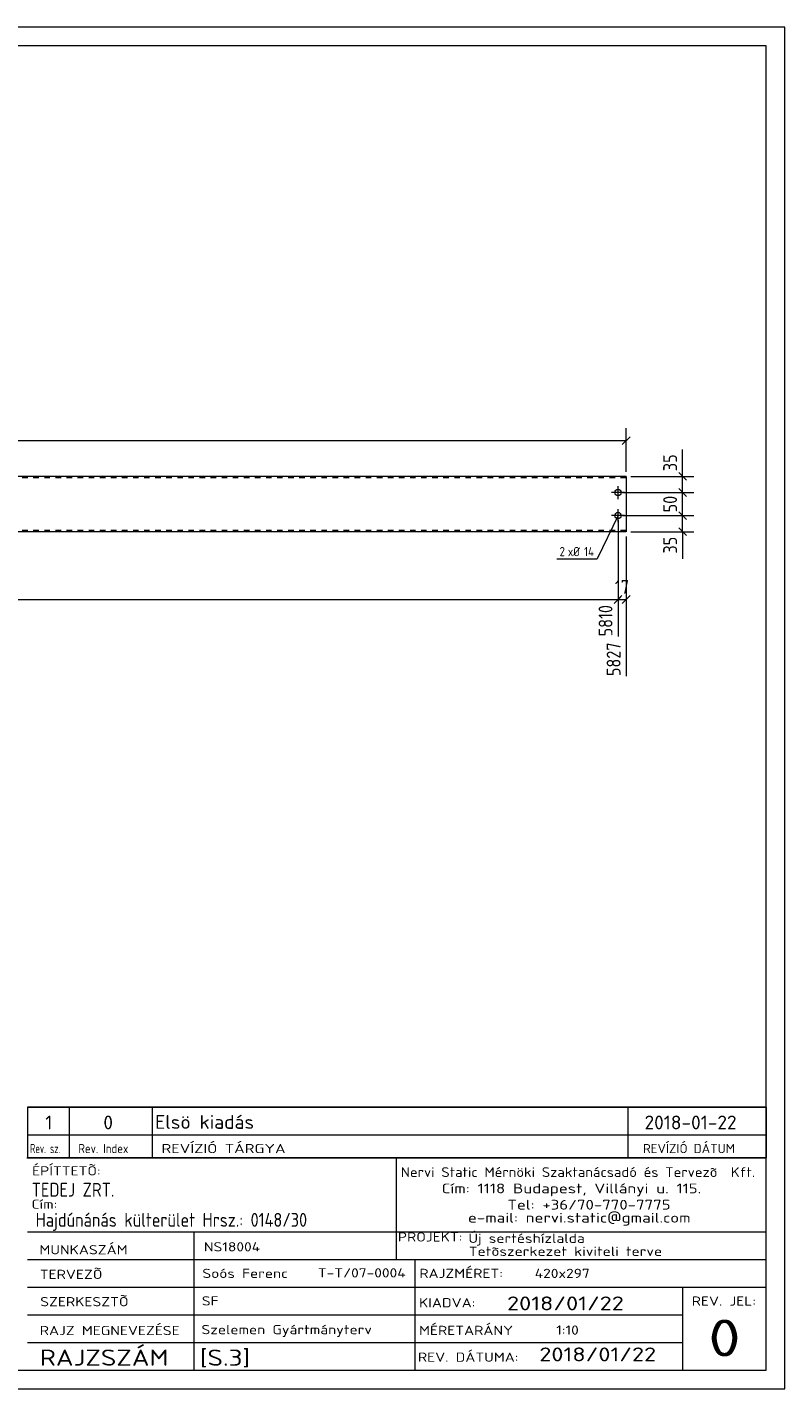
# Model space of a CAD drawing. Header units: millimetres. Extents: x 1 to 419, y 1 to 296.
# Tile 2 of 2: x 255 to 419, y 1 to 296. Entities that reach past the tile are written whole.
import ezdxf

# ---------------------------------------------------------------- set-up
doc = ezdxf.new("R2010")
doc.units = ezdxf.units.MM
doc.header["$LTSCALE"] = 0.6
doc.linetypes.add('XKITLINE00', pattern=[0])
doc.linetypes.add('XKITLINE02', pattern=[4, 2, -2])
for name, color, linetype, lineweight in [('Bolt', 7, 'Continuous', 0), ('BoltMark', 3, 'Continuous', 0), ('DrawingSheet', 5, 'Continuous', 0), ('OtherObjectType', 1, 'Continuous', 0), ('Part', 2, 'Continuous', 0), ('Z-DIMENSIONS', 1, 'Continuous', 0)]:
    doc.layers.add(name, color=color, linetype=linetype, lineweight=lineweight)
doc.styles.add('ISOCPEUR', font='ISOCPEUR.TTF')

msp = doc.modelspace()

# ---------------------------------------------------------------- linework, layer by layer
at = {"layer": 'Bolt', "color": 4, "linetype": 'XKITLINE00', "lineweight": 0}
for p, q in [((384.28, 195.18), (381.48, 195.18)), ((382.88, 193.78), (382.88, 196.58)), ((384.28, 190.18), (381.48, 190.18)), ((382.88, 188.78), (382.88, 191.58))]:
    msp.add_line(p, q, dxfattribs=at)
for centre in [(382.88, 195.18), (382.88, 190.18)]:
    msp.add_circle(centre, 0.7, dxfattribs=at)
at = {"layer": 'BoltMark', "color": 4, "linetype": 'XKITLINE00', "lineweight": 0}
for p in [(382.88, 190.18), (369.62, 180.79)]:
    msp.add_line(p, (378.38, 180.79), dxfattribs=at)
at = {"layer": 'DrawingSheet', "color": 2, "linetype": 'XKITLINE00', "lineweight": 0}
for p, q in [((419, 296), (1, 296)), ((419, 1), (419, 296)), ((1, 1), (419, 1))]:
    msp.add_line(p, q, dxfattribs=at)
at = {"layer": 'DrawingSheet', "color": 3, "linetype": 'XKITLINE00', "lineweight": 0}
for p, q in [((415, 292), (5, 292)), ((415, 5), (415, 292)), ((5, 5), (415, 5))]:
    msp.add_line(p, q, dxfattribs=at)
at = {"layer": 'OtherObjectType', "color": 7, "linetype": 'XKITLINE00', "lineweight": 0}
for p, q in [((255, 62.05), (415, 62.05)), ((255, 62.05), (255, 56.05)), ((264, 62.05), (264, 56.05)), ((282, 62.05), (282, 56.05)), ((385, 62.05), (385, 56.05)), ((415, 62.05), (415, 56.05)), ((255, 56.05), (255, 51.05)), ((255, 56.05), (415, 56.05)), ((264, 56.05), (264, 51.05)), ((282, 56.05), (282, 51.05)), ((385, 56.05), (385, 51.05)), ((415, 56.05), (415, 51.05)), ((254.84, 51.05), (415, 51.05)), ((415, 51.05), (255, 51.05)), ((334.84, 51), (334.84, 35)), ((414.98, 5), (415, 51.05)), ((254.98, 35), (414.98, 35)), ((290.98, 35), (290.98, 5)), ((334.84, 35), (334.84, 29)), ((254.98, 29), (338.84, 29)), ((338.84, 29), (338.84, 5)), ((338.84, 29), (414.84, 29)), ((254.98, 23), (414.98, 23)), ((396.84, 23), (396.84, 5)), ((254.98, 17), (396.84, 17)), ((254.98, 11), (396.98, 11)), ((254.98, 5), (414.98, 5))]:
    msp.add_line(p, q, dxfattribs=at)
at = {"layer": 'OtherObjectType', "color": 1, "linetype": 'XKITLINE00', "lineweight": 0}
for p, q in [((415, 62.05), (255, 62.05)), ((255, 56.05), (415, 56.05))]:
    msp.add_line(p, q, dxfattribs=at)
at = {"layer": 'Part', "color": 2, "linetype": 'XKITLINE00', "lineweight": 0}
for p, q in [((384.63, 198.68), (217.84, 198.68)), ((384.63, 198.68), (384.63, 186.68)), ((384.63, 186.68), (217.84, 186.68))]:
    msp.add_line(p, q, dxfattribs=at)
at = {"layer": 'Part', "color": 7, "linetype": 'XKITLINE02', "lineweight": 0}
for p, q in [((384.63, 198.38), (217.84, 198.38)), ((384.63, 186.98), (217.84, 186.98))]:
    msp.add_line(p, q, dxfattribs=at)
at = {"layer": 'Z-DIMENSIONS', "color": 7, "linetype": 'XKITLINE00', "lineweight": 0}
for p, q in [((385.48, 207.28), (383.78, 205.58)), ((384.63, 199.68), (384.63, 209.13)), ((14.8, 206.43), (384.63, 206.43)), ((396.87, 198.68), (396.87, 204.54)), ((396.87, 198.68), (396.87, 204.54)), ((385.63, 198.68), (399.27, 198.68)), ((396.02, 199.53), (397.72, 197.84)), ((396.87, 195.18), (396.87, 198.68)), ((383.88, 195.18), (399.27, 195.18)), ((383.88, 195.18), (399.27, 195.18)), ((396.02, 196.03), (397.72, 194.34)), ((396.02, 196.03), (397.72, 194.34)), ((396.87, 190.18), (396.87, 195.18)), ((382.88, 189.18), (382.88, 176.82)), ((382.88, 189.18), (382.88, 164.01)), ((383.88, 190.18), (399.27, 190.18)), ((383.88, 190.18), (399.27, 190.18)), ((396.02, 191.03), (397.72, 189.34)), ((396.27, 190.78), (397.72, 189.34)), ((396.87, 186.68), (396.87, 190.18)), ((385.63, 186.68), (399.27, 186.68)), ((396.02, 187.53), (397.72, 185.84)), ((396.87, 186.68), (396.87, 180.82)), ((396.87, 186.68), (396.87, 180.82)), ((384.63, 185.68), (384.63, 155.4)), ((49.8, 172.02), (382.88, 172.02)), ((383.48, 172.62), (382.03, 171.17)), ((383.73, 172.86), (382.18, 171.32)), ((382.88, 172.62), (382.88, 164.01)), ((382.88, 172.02), (384.63, 172.02)), ((385.48, 172.86), (383.78, 171.17))]:
    msp.add_line(p, q, dxfattribs=at)
at = {"layer": 'Z-DIMENSIONS', "color": 3}
for p in [(384.63, 206.43), (396.87, 198.68), (396.87, 195.18), (396.87, 195.18), (396.87, 190.18), (396.87, 190.18), (396.87, 186.68), (382.88, 172.02), (382.88, 172.02), (384.63, 172.02)]:
    msp.add_point(p, dxfattribs=at)

# ---------------------------------------------------------------- texts
at = {"layer": 'BoltMark', "color": 4, "style": 'ISOCPEUR', "width": 0.85}
for s, p in [('2', (370.22, 181.39)), ('xØ', (372.02, 181.39)), ('14', (375.54, 181.39))]:
    msp.add_text(s, height=2, dxfattribs=at).set_placement(p)
at = {"layer": 'OtherObjectType', "color": 7, "style": 'ISOCPEUR'}
for s, height, width, p in [('1', 3, 1.017001, (258.82, 57.2)), ('0', 3, 1.017001, (271.4, 57.2)), ('Elsö kiadás', 3, 1.017001, (282.63, 57.31)), ('2018-01-22', 3, 1.017001, (388.62, 57.2)), ('Rev. sz.', 2, 0.68, (255.54, 52.05)), ('Rev. Index', 2, 0.85, (266, 52.05)), ('REVÍZIÓ TÁRGYA', 2, 1.275, (284, 52.05)), ('REVÍZIÓ DÁTUM', 2, 1.02, (388.28, 52.05)), ('ÉPÍTTETÕ:', 2, 1.211571, (255.96, 47.22)), ('Nervi Static Mérnöki\xa0Szaktanácsadó\xa0és\xa0Tervezõ  Kft.', 2.1176, 1.08375, (335.84, 46.88)), ('TEDEJ ZRT.', 3, 0.85, (255.87, 42.62)), ('Cím:\xa01118 Budapest, Villányi u. 115.', 2.1176, 1.250101, (344.68, 43.35)), ('Cím:', 2, 1.211571, (255.84, 40)), ('Tel:\xa0+36/70-770-7775', 2.1176, 1.250101, (358.91, 39.82)), ('Hajdúnánás külterület Hrsz.: 0148/30', 3, 0.85, (256.73, 36.1)), ('e-mail:\xa0nervi.static@gmail.com', 2.1176, 1.250101, (350.38, 37)), ('MUNKASZÁM', 2, 1.211571, (257.55, 30.12)), ('NS18004', 2, 1.211571, (293.17, 30.76)), ('PROJEKT:', 2, 1.211571, (335.18, 32.9)), ('Új sertéshízlalda', 2, 1.211571, (350.47, 32.6)), ('Tetõszerkezet kiviteli terve', 2, 1.211571, (350.54, 29.78)), ('TERVEZÕ', 2, 1.211571, (257.63, 24.79)), ('Soós Ferenc', 2, 1.211571, (292.84, 25)), ('T-T/07-0004', 2, 1.211571, (317.86, 25.11)), ('RAJZMÉRET:', 2, 1.211571, (339.84, 25)), ('420x297', 2, 1.211571, (364.84, 25)), ('SZERKESZTÕ', 2, 1.211571, (257.72, 18.87)), ('SF', 2, 1.211571, (292.72, 19.04)), ('2018/01/22', 3, 1.275, (358.84, 18)), ('REV. JEL:', 2, 1.211571, (398.84, 19)), ('KIADVA:', 2, 1.211571, (339.78, 18.64)), ('RAJZ MEGNEVEZÉSE', 2, 1.211571, (257.62, 12.62)), ('Szelemen Gyártmányterv', 2, 1.211571, (292.65, 12.82)), ('MÉRETARÁNY', 2, 1.211571, (339.78, 12.65)), ('1:10', 2, 1.211571, (369.51, 12.72)), ('0', 8, 1.275, (402.45, 8)), ('RAJZSZÁM', 3.5, 1.211571, (257.62, 6)), ('[S.3]', 3.5, 1.211571, (292.3, 5.99)), ('REV. DÁTUMA:', 2, 1.211571, (339.53, 6.85)), ('2018/01/22', 3, 1.275, (365.83, 6.95))]:
    msp.add_text(s, height=height, dxfattribs=dict(at, width=width)).set_placement(p)
at = {"layer": 'Z-DIMENSIONS', "color": 3, "style": 'ISOCPEUR', "width": 0.85}
for s, p in [('35', (395.67, 199.81)), ('50', (395.67, 190.88)), ('35', (395.67, 181.95)), ('5810', (381.68, 164.01)), ('5827', (383.43, 155.4))]:
    msp.add_text(s, height=3, rotation=90.0002, dxfattribs=at).set_placement(p)
msp.add_text('17', height=3, dxfattribs=at).set_placement((382.21, 173.22))

doc.saveas('drawing.dxf')
